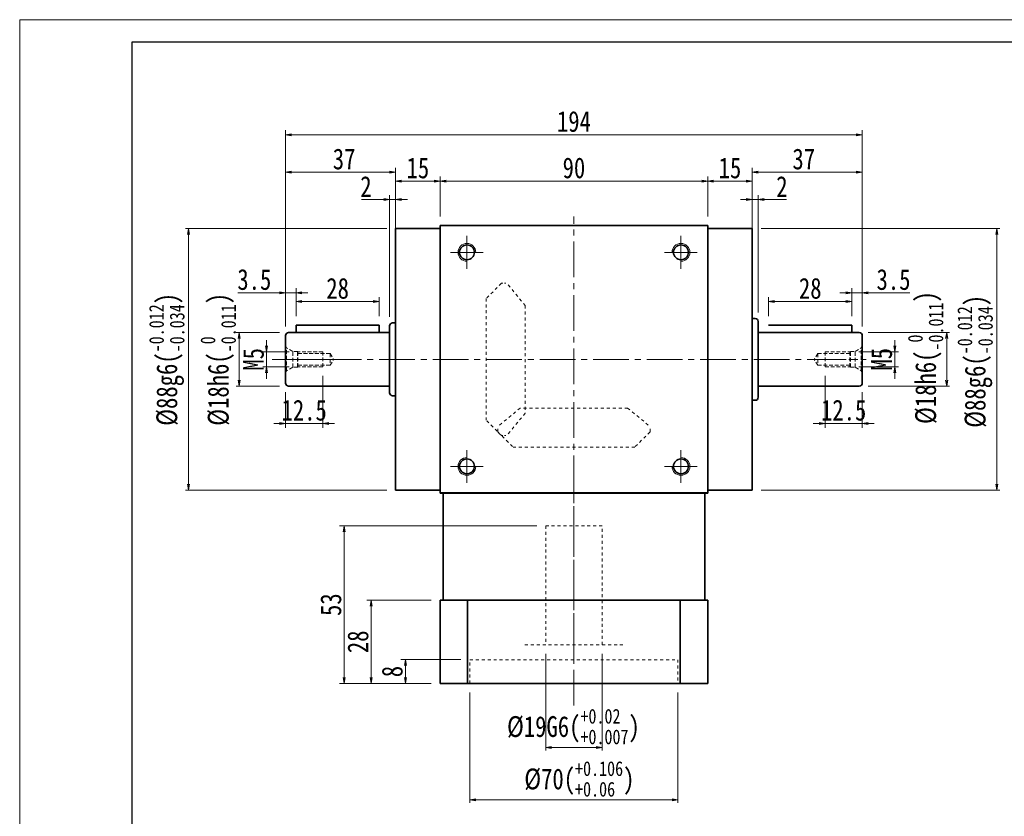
# Model space of a CAD drawing. Header units: millimetres. Extents: x -3 to 662, y 0 to 449.
# Tile 2 of 4: x 0 to 331, y 181 to 449. Entities that reach past the tile are written whole.
import ezdxf

# ---------------------------------------------------------------- set-up
doc = ezdxf.new("R2010")
doc.units = ezdxf.units.MM
for name, pattern in [('HIDDEN', [1.905, 1.27, -0.635]), ('点画线', [18, 12, -2, 2, -2]), ('虚线', [2, 1, -1])]:
    doc.linetypes.add(name, pattern=pattern)
for name, color, linetype, lineweight in [('中心线层', 1, '点画线', 18), ('图框_外框线', 7, 'Continuous', 18), ('尺寸线层', 3, 'Continuous', 18), ('粗实线', 7, 'Continuous', 40), ('粗实线层', 7, 'Continuous', 35)]:
    doc.layers.add(name, color=color, linetype=linetype, lineweight=lineweight)
doc.styles.add('宋体', font='txt', dxfattribs={"width": 0.8})
doc.dimstyles.new('A水平标注$0', dxfattribs={"dimtxt": 3.5, "dimasz": 2, "dimexe": 1.5, "dimexo": 3, "dimgap": 1.1, "dimtad": 1, "dimtoh": 1, "dimdec": 4, "dimdsep": 46, "dimtxsty": '宋体', "dimblk": 'OPEN', "dimcen": 3, "dimclrd": 3, "dimclre": 3, "dimclrt": 6, "dimadec": 0, "dimazin": 0, "dimtm": 1e-09, "dimtfac": 1, "dimtdec": 4, "dimtix": 1, "dimtmove": 0, "dimatfit": 3, "dimldrblk": 'OPEN', "dimfxl": 0, "dimlwd": 13, "dimlwe": 13, "dimarcsym": 0})
doc.dimstyles.new('D直径标注φ25', dxfattribs={"dimtxt": 3.5, "dimasz": 2, "dimexe": 1, "dimexo": 3, "dimtad": 1, "dimtoh": 1, "dimdec": 1, "dimdsep": 46, "dimtxsty": '宋体', "dimblk": 'OPEN', "dimcen": 3, "dimclrd": 3, "dimclre": 3, "dimclrt": 130, "dimadec": 0, "dimazin": 0, "dimtm": 1e-09, "dimtfac": 1, "dimtdec": 1, "dimtmove": 0, "dimatfit": 0, "dimldrblk": 'OPEN', "dimfxl": 0, "dimlwd": 13, "dimlwe": 13, "dimarcsym": 0})
doc.dimstyles.new('螺孔(M8-7H)', dxfattribs={"dimtxt": 3.5, "dimasz": 2, "dimexe": 1.25, "dimexo": 3, "dimtad": 1, "dimtoh": 1, "dimdec": 4, "dimdsep": 46, "dimtxsty": '宋体', "dimblk": 'OPEN', "dimcen": 3, "dimclrd": 3, "dimclre": 3, "dimclrt": 2, "dimadec": 0, "dimazin": 0, "dimtm": 1e-09, "dimtfac": 1, "dimtdec": 4, "dimtmove": 0, "dimatfit": 3, "dimldrblk": 'OPEN', "dimfxl": 0, "dimlwd": 9, "dimlwe": 9, "dimarcsym": 0})

# ---------------------------------------------------------------- blocks, each defined once
blk = doc.blocks.new('_Open')
at = {"color": 0, "linetype": 'ByBlock', "lineweight": -2}
for p, q in [((-1, 0.17), (0, 0)), ((-1, -0.17), (0, 0)), ((0, 0), (-1, 0))]:
    blk.add_line(p, q, dxfattribs=at)
blk = doc.blocks.new('*D7')
at = {"layer": 'Defpoints', "color": 0}
for p in [(231.46, 394.41), (141.46, 379.46), (231.46, 379.46)]:
    blk.add_point(p, dxfattribs=at)
at = {"layer": '尺寸线层', "color": 3, "lineweight": 13}
for p, q in [((141.46, 382.46), (141.46, 395.91)), ((143.46, 394.41), (229.46, 394.41)), ((231.46, 382.46), (231.46, 395.91))]:
    blk.add_line(p, q, dxfattribs=at)
at = {"layer": '尺寸线层', "color": 3, "lineweight": 13, "xscale": 2, "yscale": 2, "zscale": 2, "rotation": 180}
blk.add_blockref('_Open', (141.46, 394.41), dxfattribs=at)
at = {"layer": '尺寸线层', "color": 3, "lineweight": 13, "xscale": 2, "yscale": 2, "zscale": 2}
blk.add_blockref('_Open', (231.46, 394.41), dxfattribs=at)
at = {"layer": '尺寸线层', "color": 6, "insert": (186.46, 398.83), "char_height": 7, "attachment_point": 5, "style": '宋体'}
blk.add_mtext('90', dxfattribs=at)
blk = doc.blocks.new('*D8')
at = {"layer": 'Defpoints', "color": 0}
for p in [(126.46, 394.41), (126.46, 378.46), (141.46, 379.46)]:
    blk.add_point(p, dxfattribs=at)
at = {"layer": '尺寸线层', "color": 3, "lineweight": 13}
for p, q in [((126.46, 381.46), (126.46, 395.91)), ((139.46, 394.41), (128.46, 394.41)), ((141.46, 382.46), (141.46, 395.91))]:
    blk.add_line(p, q, dxfattribs=at)
at = {"layer": '尺寸线层', "color": 3, "lineweight": 13, "xscale": 2, "yscale": 2, "zscale": 2, "rotation": 180}
blk.add_blockref('_Open', (126.46, 394.41), dxfattribs=at)
at = {"layer": '尺寸线层', "color": 3, "lineweight": 13, "xscale": 2, "yscale": 2, "zscale": 2}
blk.add_blockref('_Open', (141.46, 394.41), dxfattribs=at)
at = {"layer": '尺寸线层', "color": 6, "insert": (133.96, 398.81), "char_height": 7, "attachment_point": 5, "style": '宋体'}
blk.add_mtext('15', dxfattribs=at)
blk = doc.blocks.new('*D9')
at = {"layer": 'Defpoints', "color": 0}
for p in [(246.46, 394.41), (231.46, 379.46), (246.46, 378.46)]:
    blk.add_point(p, dxfattribs=at)
at = {"layer": '尺寸线层', "color": 3, "lineweight": 13}
for p, q in [((231.46, 382.46), (231.46, 395.91)), ((233.46, 394.41), (244.46, 394.41)), ((246.46, 381.46), (246.46, 395.91))]:
    blk.add_line(p, q, dxfattribs=at)
at = {"layer": '尺寸线层', "color": 3, "lineweight": 13, "xscale": 2, "yscale": 2, "zscale": 2, "rotation": 180}
blk.add_blockref('_Open', (231.46, 394.41), dxfattribs=at)
at = {"layer": '尺寸线层', "color": 3, "lineweight": 13, "xscale": 2, "yscale": 2, "zscale": 2}
blk.add_blockref('_Open', (246.46, 394.41), dxfattribs=at)
at = {"layer": '尺寸线层', "color": 6, "insert": (238.96, 398.81), "char_height": 7, "attachment_point": 5, "style": '宋体'}
blk.add_mtext('15', dxfattribs=at)
blk = doc.blocks.new('*D10')
at = {"layer": 'Defpoints', "color": 0}
for p in [(124.46, 388.19), (126.46, 369.84), (124.46, 345.71)]:
    blk.add_point(p, dxfattribs=at)
at = {"layer": '尺寸线层', "color": 3, "lineweight": 13}
for p, q in [((114.94, 388.19), (119.04, 388.19)), ((119.04, 388.19), (122.46, 388.19)), ((124.46, 348.71), (124.46, 389.69)), ((126.46, 388.19), (124.46, 388.19)), ((126.46, 372.84), (126.46, 389.69)), ((128.46, 388.19), (130.46, 388.19))]:
    blk.add_line(p, q, dxfattribs=at)
at = {"layer": '尺寸线层', "color": 3, "lineweight": 13, "xscale": 2, "yscale": 2, "zscale": 2}
blk.add_blockref('_Open', (124.46, 388.19), dxfattribs=at)
at = {"layer": '尺寸线层', "color": 3, "lineweight": 13, "xscale": 2, "yscale": 2, "zscale": 2, "rotation": 180}
blk.add_blockref('_Open', (126.46, 388.19), dxfattribs=at)
at = {"layer": '尺寸线层', "color": 6, "insert": (116.49, 392.58), "char_height": 7, "attachment_point": 5, "style": '宋体'}
blk.add_mtext('2', dxfattribs=at)
blk = doc.blocks.new('*D11')
at = {"layer": 'Defpoints', "color": 0}
for p in [(89.46, 410.01), (89.46, 342.46), (283.46, 342.46)]:
    blk.add_point(p, dxfattribs=at)
at = {"layer": '尺寸线层', "color": 3, "lineweight": 13}
for p, q in [((89.46, 345.46), (89.46, 411.51)), ((283.46, 345.46), (283.46, 411.51)), ((281.46, 410.01), (91.46, 410.01))]:
    blk.add_line(p, q, dxfattribs=at)
at = {"layer": '尺寸线层', "color": 3, "lineweight": 13, "xscale": 2, "yscale": 2, "zscale": 2, "rotation": 180}
blk.add_blockref('_Open', (89.46, 410.01), dxfattribs=at)
at = {"layer": '尺寸线层', "color": 3, "lineweight": 13, "xscale": 2, "yscale": 2, "zscale": 2}
blk.add_blockref('_Open', (283.46, 410.01), dxfattribs=at)
at = {"layer": '尺寸线层', "color": 6, "insert": (186.46, 414.43), "char_height": 7, "attachment_point": 5, "style": '宋体'}
blk.add_mtext('194', dxfattribs=at)
blk = doc.blocks.new('*D12')
at = {"layer": 'Defpoints', "color": 0}
for p in [(126.46, 378.46), (56.81, 290.46), (126.46, 290.46)]:
    blk.add_point(p, dxfattribs=at)
at = {"layer": '尺寸线层', "color": 3, "lineweight": 13}
for p, q in [((123.46, 378.46), (55.81, 378.46)), ((56.81, 376.46), (56.81, 292.46)), ((123.46, 290.46), (55.81, 290.46))]:
    blk.add_line(p, q, dxfattribs=at)
at = {"layer": '尺寸线层', "color": 3, "lineweight": 13, "xscale": 2, "yscale": 2, "zscale": 2}
for p, rotation in [((56.81, 378.46), 90), ((56.81, 290.46), 270)]:
    blk.add_blockref('_Open', p, dxfattribs=dict(at, rotation=rotation))
at = {"layer": '尺寸线层', "color": 130, "insert": (49.48, 334.46), "char_height": 7, "attachment_point": 5, "rotation": 90, "style": '宋体'}
blk.add_mtext('{\\A1;\\A1;%%C88g6({\\H0.707107x;\\S-0.012^ -0.034;})}', dxfattribs=at)
blk = doc.blocks.new('*D21')
at = {"layer": 'Defpoints', "color": 0}
for p in [(126.46, 397.39), (126.46, 378.46), (89.46, 342.46)]:
    blk.add_point(p, dxfattribs=at)
at = {"layer": '尺寸线层', "color": 3, "lineweight": 13}
for p, q in [((89.46, 345.46), (89.46, 398.89)), ((126.46, 381.46), (126.46, 398.89)), ((91.46, 397.39), (124.46, 397.39))]:
    blk.add_line(p, q, dxfattribs=at)
at = {"layer": '尺寸线层', "color": 3, "lineweight": 13, "xscale": 2, "yscale": 2, "zscale": 2, "rotation": 180}
blk.add_blockref('_Open', (89.46, 397.39), dxfattribs=at)
at = {"layer": '尺寸线层', "color": 3, "lineweight": 13, "xscale": 2, "yscale": 2, "zscale": 2}
blk.add_blockref('_Open', (126.46, 397.39), dxfattribs=at)
at = {"layer": '尺寸线层', "color": 6, "insert": (109.14, 401.81), "char_height": 7, "attachment_point": 5, "style": '宋体'}
blk.add_mtext('37', dxfattribs=at)
blk = doc.blocks.new('*D22')
at = {"layer": 'Defpoints', "color": 0}
for p in [(90.46, 343.46), (73.88, 325.46), (90.46, 325.46)]:
    blk.add_point(p, dxfattribs=at)
at = {"layer": '尺寸线层', "color": 3, "lineweight": 13}
for p, q in [((87.46, 343.46), (72.88, 343.46)), ((73.88, 341.46), (73.88, 327.46)), ((87.46, 325.46), (72.88, 325.46))]:
    blk.add_line(p, q, dxfattribs=at)
at = {"layer": '尺寸线层', "color": 3, "lineweight": 13, "xscale": 2, "yscale": 2, "zscale": 2}
for p, rotation in [((73.88, 343.46), 90), ((73.88, 325.46), 270)]:
    blk.add_blockref('_Open', p, dxfattribs=dict(at, rotation=rotation))
at = {"layer": '尺寸线层', "color": 130, "insert": (66.78, 334.46), "char_height": 7, "attachment_point": 5, "rotation": 90, "style": '宋体'}
blk.add_mtext('{\\A1;\\A1;%%C18h6({\\H0.707107x;\\S 0^ -0.011;})}', dxfattribs=at)
blk = doc.blocks.new('23343f_3')
at = {"layer": '中心线层', "linetype": '点画线', "lineweight": 18}
blk.add_line((17.47, 0), (-1.33, 0), dxfattribs=at)
at = {"layer": '粗实线层', "color": 6, "linetype": 'HIDDEN', "lineweight": 18}
for p, q in [((0, -4.4), (0, 4.4)), ((0, 4.4), (0.32, 3.85)), ((2.4, 2.65), (0.32, 3.85)), ((0.32, -3.85), (0.32, 3.85)), ((4, 2.65), (2.4, 2.65)), ((2.4, -2.65), (2.4, 2.65)), ((4.15, 2.5), (4, 2.65)), ((4, -2.65), (4, 2.65)), ((12.5, 2.5), (4.15, 2.5)), ((4.15, -2.5), (4.15, 2.5)), ((4.15, 2), (15, 2)), ((12.5, -2.5), (12.5, 2.5)), ((15, 2), (16.15, 0)), ((15, 2), (15, -2)), ((2.4, -2.65), (0.32, -3.85)), ((4, -2.65), (2.4, -2.65)), ((4.15, -2.5), (4, -2.65)), ((4.15, -2), (15, -2)), ((12.5, -2.5), (4.15, -2.5)), ((15, -2), (16.15, 0)), ((0, -4.4), (0.32, -3.85))]:
    blk.add_line(p, q, dxfattribs=at)
blk = doc.blocks.new('*D23')
at = {"layer": 'Defpoints', "color": 0}
for p in [(93.61, 336.96), (83.05, 331.96), (93.61, 331.96)]:
    blk.add_point(p, dxfattribs=at)
at = {"layer": '尺寸线层', "color": 3, "lineweight": 9}
for p, q in [((83.05, 338.96), (83.05, 340.96)), ((90.61, 336.96), (81.8, 336.96)), ((83.05, 336.96), (83.05, 331.96)), ((90.61, 331.96), (81.8, 331.96)), ((83.05, 329.96), (83.05, 327.96))]:
    blk.add_line(p, q, dxfattribs=at)
at = {"layer": '尺寸线层', "color": 3, "lineweight": 9, "xscale": 2, "yscale": 2, "zscale": 2}
for p, rotation in [((83.05, 336.96), 270), ((83.05, 331.96), 90)]:
    blk.add_blockref('_Open', p, dxfattribs=dict(at, rotation=rotation))
at = {"layer": '尺寸线层', "color": 2, "insert": (78.66, 334.46), "char_height": 7, "attachment_point": 5, "rotation": 90, "style": '宋体'}
blk.add_mtext('M5', dxfattribs=at)
blk = doc.blocks.new('*D24')
at = {"layer": 'Defpoints', "color": 0}
for p in [(101.96, 331.96), (89.46, 326.46), (101.96, 312.92)]:
    blk.add_point(p, dxfattribs=at)
at = {"layer": '尺寸线层', "color": 3, "lineweight": 13}
for p, q in [((101.96, 328.96), (101.96, 311.42)), ((89.46, 323.46), (89.46, 311.42)), ((87.46, 312.92), (85.46, 312.92)), ((89.46, 312.92), (101.96, 312.92)), ((103.96, 312.92), (105.96, 312.92))]:
    blk.add_line(p, q, dxfattribs=at)
at = {"layer": '尺寸线层', "color": 3, "lineweight": 13, "xscale": 2, "yscale": 2, "zscale": 2}
blk.add_blockref('_Open', (89.46, 312.92), dxfattribs=at)
at = {"layer": '尺寸线层', "color": 3, "lineweight": 13, "xscale": 2, "yscale": 2, "zscale": 2, "rotation": 180}
blk.add_blockref('_Open', (101.96, 312.92), dxfattribs=at)
at = {"layer": '尺寸线层', "color": 6, "insert": (95.71, 317.32), "char_height": 7, "attachment_point": 5, "style": '宋体'}
blk.add_mtext('12.5', dxfattribs=at)
blk = doc.blocks.new('*D25')
at = {"layer": 'Defpoints', "color": 0}
for p in [(92.96, 356.86), (92.96, 345.96), (89.46, 342.46)]:
    blk.add_point(p, dxfattribs=at)
at = {"layer": '尺寸线层', "color": 3, "lineweight": 13}
for p, q in [((89.46, 345.46), (89.46, 358.36)), ((92.96, 348.96), (92.96, 358.36)), ((73.42, 356.86), (85.46, 356.86)), ((85.46, 356.86), (87.46, 356.86)), ((89.46, 356.86), (92.96, 356.86)), ((94.96, 356.86), (96.96, 356.86))]:
    blk.add_line(p, q, dxfattribs=at)
at = {"layer": '尺寸线层', "color": 3, "lineweight": 13, "xscale": 2, "yscale": 2, "zscale": 2}
blk.add_blockref('_Open', (89.46, 356.86), dxfattribs=at)
at = {"layer": '尺寸线层', "color": 3, "lineweight": 13, "xscale": 2, "yscale": 2, "zscale": 2, "rotation": 180}
blk.add_blockref('_Open', (92.96, 356.86), dxfattribs=at)
at = {"layer": '尺寸线层', "color": 6, "insert": (78.94, 361.28), "char_height": 7, "attachment_point": 5, "style": '宋体'}
blk.add_mtext('3.5', dxfattribs=at)
blk = doc.blocks.new('*D26')
at = {"layer": 'Defpoints', "color": 0}
for p in [(120.96, 353.88), (92.96, 345.96), (120.96, 345.96)]:
    blk.add_point(p, dxfattribs=at)
at = {"layer": '尺寸线层', "color": 3, "lineweight": 13}
for p, q in [((92.96, 348.96), (92.96, 355.38)), ((120.96, 348.96), (120.96, 355.38)), ((94.96, 353.88), (118.96, 353.88))]:
    blk.add_line(p, q, dxfattribs=at)
at = {"layer": '尺寸线层', "color": 3, "lineweight": 13, "xscale": 2, "yscale": 2, "zscale": 2, "rotation": 180}
blk.add_blockref('_Open', (92.96, 353.88), dxfattribs=at)
at = {"layer": '尺寸线层', "color": 3, "lineweight": 13, "xscale": 2, "yscale": 2, "zscale": 2}
blk.add_blockref('_Open', (120.96, 353.88), dxfattribs=at)
at = {"layer": '尺寸线层', "color": 6, "insert": (106.96, 358.31), "char_height": 7, "attachment_point": 5, "style": '宋体'}
blk.add_mtext('28', dxfattribs=at)
blk = doc.blocks.new('*D29')
at = {"layer": 'Defpoints', "color": 0}
for p in [(248.46, 388.19), (246.46, 369.84), (248.46, 347.21)]:
    blk.add_point(p, dxfattribs=at)
at = {"layer": '尺寸线层', "color": 3, "lineweight": 13}
for p, q in [((244.46, 388.19), (242.46, 388.19)), ((246.46, 372.84), (246.46, 389.69)), ((246.46, 388.19), (248.46, 388.19)), ((248.46, 350.21), (248.46, 389.69)), ((253.89, 388.19), (250.46, 388.19)), ((257.98, 388.19), (253.89, 388.19))]:
    blk.add_line(p, q, dxfattribs=at)
at = {"layer": '尺寸线层', "color": 3, "lineweight": 13, "xscale": 2, "yscale": 2, "zscale": 2}
blk.add_blockref('_Open', (246.46, 388.19), dxfattribs=at)
at = {"layer": '尺寸线层', "color": 3, "lineweight": 13, "xscale": 2, "yscale": 2, "zscale": 2, "rotation": 180}
blk.add_blockref('_Open', (248.46, 388.19), dxfattribs=at)
at = {"layer": '尺寸线层', "color": 6, "insert": (256.43, 392.58), "char_height": 7, "attachment_point": 5, "style": '宋体'}
blk.add_mtext('2', dxfattribs=at)
blk = doc.blocks.new('*D30')
at = {"layer": 'Defpoints', "color": 0}
for p in [(176.96, 238.46), (195.96, 238.46), (195.96, 203.88)]:
    blk.add_point(p, dxfattribs=at)
at = {"layer": '尺寸线层', "color": 3, "lineweight": 13}
for p, q in [((176.96, 235.46), (176.96, 202.88)), ((195.96, 235.46), (195.96, 202.88)), ((178.96, 203.88), (193.96, 203.88))]:
    blk.add_line(p, q, dxfattribs=at)
at = {"layer": '尺寸线层', "color": 3, "lineweight": 13, "xscale": 2, "yscale": 2, "zscale": 2, "rotation": 180}
blk.add_blockref('_Open', (176.96, 203.88), dxfattribs=at)
at = {"layer": '尺寸线层', "color": 3, "lineweight": 13, "xscale": 2, "yscale": 2, "zscale": 2}
blk.add_blockref('_Open', (195.96, 203.88), dxfattribs=at)
at = {"layer": '尺寸线层', "color": 130, "insert": (186.29, 210.97), "char_height": 7, "attachment_point": 5, "style": '宋体'}
blk.add_mtext('{\\A1;\\A1;%%C19G6({\\H0.707107x;\\S+0.02^ +0.007;})}', dxfattribs=at)
blk = doc.blocks.new('*D31')
at = {"layer": 'Defpoints', "color": 0}
for p in [(151.46, 225.46), (221.46, 225.46), (221.46, 186.27)]:
    blk.add_point(p, dxfattribs=at)
at = {"layer": '尺寸线层', "color": 3, "lineweight": 13}
for p, q in [((151.46, 222.46), (151.46, 185.27)), ((221.46, 222.46), (221.46, 185.27)), ((153.46, 186.27), (219.46, 186.27))]:
    blk.add_line(p, q, dxfattribs=at)
at = {"layer": '尺寸线层', "color": 3, "lineweight": 13, "xscale": 2, "yscale": 2, "zscale": 2, "rotation": 180}
blk.add_blockref('_Open', (151.46, 186.27), dxfattribs=at)
at = {"layer": '尺寸线层', "color": 3, "lineweight": 13, "xscale": 2, "yscale": 2, "zscale": 2}
blk.add_blockref('_Open', (221.46, 186.27), dxfattribs=at)
at = {"layer": '尺寸线层', "color": 130, "insert": (188.29, 193.36), "char_height": 7, "attachment_point": 5, "style": '宋体'}
blk.add_mtext('{\\A1;\\A1;%%C70({\\H0.707107x;\\S+0.106^ +0.06;})}', dxfattribs=at)
blk = doc.blocks.new('*D32')
at = {"layer": 'Defpoints', "color": 0}
for p in [(129.78, 233.46), (151.46, 233.46), (141.46, 225.46)]:
    blk.add_point(p, dxfattribs=at)
at = {"layer": '尺寸线层', "color": 3, "lineweight": 13}
for p, q in [((148.46, 233.46), (128.28, 233.46)), ((129.78, 227.46), (129.78, 231.46)), ((138.46, 225.46), (128.28, 225.46))]:
    blk.add_line(p, q, dxfattribs=at)
at = {"layer": '尺寸线层', "color": 3, "lineweight": 13, "xscale": 2, "yscale": 2, "zscale": 2}
for p, rotation in [((129.78, 233.46), 90), ((129.78, 225.46), 270)]:
    blk.add_blockref('_Open', p, dxfattribs=dict(at, rotation=rotation))
at = {"layer": '尺寸线层', "color": 6, "insert": (125.36, 229.46), "char_height": 7, "attachment_point": 5, "rotation": 90, "style": '宋体'}
blk.add_mtext('8', dxfattribs=at)
blk = doc.blocks.new('*D33')
at = {"layer": 'Defpoints', "color": 0}
for p in [(109.14, 278.46), (176.96, 278.46), (141.46, 225.46)]:
    blk.add_point(p, dxfattribs=at)
at = {"layer": '尺寸线层', "color": 3, "lineweight": 13}
for p, q in [((173.96, 278.46), (107.64, 278.46)), ((109.14, 227.46), (109.14, 276.46)), ((138.46, 225.46), (107.64, 225.46))]:
    blk.add_line(p, q, dxfattribs=at)
at = {"layer": '尺寸线层', "color": 3, "lineweight": 13, "xscale": 2, "yscale": 2, "zscale": 2}
for p, rotation in [((109.14, 278.46), 90), ((109.14, 225.46), 270)]:
    blk.add_blockref('_Open', p, dxfattribs=dict(at, rotation=rotation))
at = {"layer": '尺寸线层', "color": 6, "insert": (104.72, 251.96), "char_height": 7, "attachment_point": 5, "rotation": 90, "style": '宋体'}
blk.add_mtext('53', dxfattribs=at)
blk = doc.blocks.new('*D34')
at = {"layer": 'Defpoints', "color": 0}
for p in [(118.25, 253.46), (141.46, 253.46), (141.46, 225.46)]:
    blk.add_point(p, dxfattribs=at)
at = {"layer": '尺寸线层', "color": 3, "lineweight": 13}
for p, q in [((138.46, 253.46), (116.75, 253.46)), ((118.25, 227.46), (118.25, 251.46)), ((138.46, 225.46), (116.75, 225.46))]:
    blk.add_line(p, q, dxfattribs=at)
at = {"layer": '尺寸线层', "color": 3, "lineweight": 13, "xscale": 2, "yscale": 2, "zscale": 2}
for p, rotation in [((118.25, 253.46), 90), ((118.25, 225.46), 270)]:
    blk.add_blockref('_Open', p, dxfattribs=dict(at, rotation=rotation))
at = {"layer": '尺寸线层', "color": 6, "insert": (113.83, 239.46), "char_height": 7, "attachment_point": 5, "rotation": 90, "style": '宋体'}
blk.add_mtext('28', dxfattribs=at)
blk = doc.blocks.new('*D38')
at = {"layer": 'Defpoints', "color": 0}
for p in [(282.46, 343.46), (282.46, 325.46), (311.86, 325.46)]:
    blk.add_point(p, dxfattribs=at)
at = {"layer": '尺寸线层', "color": 3, "lineweight": 13}
for p, q in [((285.46, 343.46), (312.86, 343.46)), ((311.86, 341.46), (311.86, 327.46)), ((285.46, 325.46), (312.86, 325.46))]:
    blk.add_line(p, q, dxfattribs=at)
at = {"layer": '尺寸线层', "color": 3, "lineweight": 13, "xscale": 2, "yscale": 2, "zscale": 2}
for p, rotation in [((311.86, 343.46), 90), ((311.86, 325.46), 270)]:
    blk.add_blockref('_Open', p, dxfattribs=dict(at, rotation=rotation))
at = {"layer": '尺寸线层', "color": 130, "insert": (304.77, 335.06), "char_height": 7, "attachment_point": 5, "rotation": 90, "style": '宋体'}
blk.add_mtext('{\\A1;\\A1;%%C18h6({\\H0.707107x;\\S 0^ -0.011;})}', dxfattribs=at)
blk = doc.blocks.new('*D39')
at = {"layer": 'Defpoints', "color": 0}
for p in [(279.31, 336.96), (279.31, 331.96), (294.39, 331.96)]:
    blk.add_point(p, dxfattribs=at)
at = {"layer": '尺寸线层', "color": 3, "lineweight": 9}
for p, q in [((294.39, 338.96), (294.39, 340.96)), ((282.31, 336.96), (295.64, 336.96)), ((294.39, 336.96), (294.39, 331.96)), ((282.31, 331.96), (295.64, 331.96)), ((294.39, 329.96), (294.39, 327.96))]:
    blk.add_line(p, q, dxfattribs=at)
at = {"layer": '尺寸线层', "color": 3, "lineweight": 9, "xscale": 2, "yscale": 2, "zscale": 2}
for p, rotation in [((294.39, 336.96), 270), ((294.39, 331.96), 90)]:
    blk.add_blockref('_Open', p, dxfattribs=dict(at, rotation=rotation))
at = {"layer": '尺寸线层', "color": 2, "insert": (290.01, 334.5), "char_height": 7, "attachment_point": 5, "rotation": 90, "style": '宋体'}
blk.add_mtext('M5', dxfattribs=at)
blk = doc.blocks.new('*D40')
at = {"layer": 'Defpoints', "color": 0}
for p in [(270.96, 331.96), (283.46, 326.46), (270.96, 312.92)]:
    blk.add_point(p, dxfattribs=at)
at = {"layer": '尺寸线层', "color": 3, "lineweight": 13}
for p, q in [((270.96, 328.96), (270.96, 311.42)), ((283.46, 323.46), (283.46, 311.42)), ((268.96, 312.92), (266.96, 312.92)), ((283.46, 312.92), (270.96, 312.92)), ((285.46, 312.92), (287.46, 312.92))]:
    blk.add_line(p, q, dxfattribs=at)
at = {"layer": '尺寸线层', "color": 3, "lineweight": 13, "xscale": 2, "yscale": 2, "zscale": 2}
blk.add_blockref('_Open', (270.96, 312.92), dxfattribs=at)
at = {"layer": '尺寸线层', "color": 3, "lineweight": 13, "xscale": 2, "yscale": 2, "zscale": 2, "rotation": 180}
blk.add_blockref('_Open', (283.46, 312.92), dxfattribs=at)
at = {"layer": '尺寸线层', "color": 6, "insert": (277.21, 317.32), "char_height": 7, "attachment_point": 5, "style": '宋体'}
blk.add_mtext('12.5', dxfattribs=at)
blk = doc.blocks.new('*D41')
at = {"layer": 'Defpoints', "color": 0}
for p in [(279.96, 356.86), (279.96, 345.96), (283.46, 342.46)]:
    blk.add_point(p, dxfattribs=at)
at = {"layer": '尺寸线层', "color": 3, "lineweight": 13}
for p, q in [((279.96, 348.96), (279.96, 358.36)), ((283.46, 345.46), (283.46, 358.36)), ((277.96, 356.86), (275.96, 356.86)), ((283.46, 356.86), (279.96, 356.86)), ((287.46, 356.86), (285.46, 356.86)), ((299.51, 356.86), (287.46, 356.86))]:
    blk.add_line(p, q, dxfattribs=at)
at = {"layer": '尺寸线层', "color": 3, "lineweight": 13, "xscale": 2, "yscale": 2, "zscale": 2}
blk.add_blockref('_Open', (279.96, 356.86), dxfattribs=at)
at = {"layer": '尺寸线层', "color": 3, "lineweight": 13, "xscale": 2, "yscale": 2, "zscale": 2, "rotation": 180}
blk.add_blockref('_Open', (283.46, 356.86), dxfattribs=at)
at = {"layer": '尺寸线层', "color": 6, "insert": (293.98, 361.28), "char_height": 7, "attachment_point": 5, "style": '宋体'}
blk.add_mtext('3.5', dxfattribs=at)
blk = doc.blocks.new('*D42')
at = {"layer": 'Defpoints', "color": 0}
for p in [(251.96, 353.88), (251.96, 345.96), (279.96, 345.96)]:
    blk.add_point(p, dxfattribs=at)
at = {"layer": '尺寸线层', "color": 3, "lineweight": 13}
for p, q in [((251.96, 348.96), (251.96, 355.38)), ((279.96, 348.96), (279.96, 355.38)), ((277.96, 353.88), (253.96, 353.88))]:
    blk.add_line(p, q, dxfattribs=at)
at = {"layer": '尺寸线层', "color": 3, "lineweight": 13, "xscale": 2, "yscale": 2, "zscale": 2, "rotation": 180}
blk.add_blockref('_Open', (251.96, 353.88), dxfattribs=at)
at = {"layer": '尺寸线层', "color": 3, "lineweight": 13, "xscale": 2, "yscale": 2, "zscale": 2}
blk.add_blockref('_Open', (279.96, 353.88), dxfattribs=at)
at = {"layer": '尺寸线层', "color": 6, "insert": (265.96, 358.31), "char_height": 7, "attachment_point": 5, "style": '宋体'}
blk.add_mtext('28', dxfattribs=at)
blk = doc.blocks.new('*D43')
at = {"layer": 'Defpoints', "color": 0}
for p in [(246.46, 378.46), (246.46, 290.46), (328.75, 290.46)]:
    blk.add_point(p, dxfattribs=at)
at = {"layer": '尺寸线层', "color": 3, "lineweight": 13}
for p, q in [((249.46, 378.46), (329.75, 378.46)), ((328.75, 376.46), (328.75, 292.46)), ((249.46, 290.46), (329.75, 290.46))]:
    blk.add_line(p, q, dxfattribs=at)
at = {"layer": '尺寸线层', "color": 3, "lineweight": 13, "xscale": 2, "yscale": 2, "zscale": 2}
for p, rotation in [((328.75, 378.46), 90), ((328.75, 290.46), 270)]:
    blk.add_blockref('_Open', p, dxfattribs=dict(at, rotation=rotation))
at = {"layer": '尺寸线层', "color": 130, "insert": (321.42, 333.8), "char_height": 7, "attachment_point": 5, "rotation": 90, "style": '宋体'}
blk.add_mtext('{\\A1;\\A1;%%C88g6({\\H0.707107x;\\S-0.012^ -0.034;})}', dxfattribs=at)
blk = doc.blocks.new('*D44')
at = {"layer": 'Defpoints', "color": 0}
for p in [(246.46, 397.39), (246.46, 378.46), (283.46, 342.46)]:
    blk.add_point(p, dxfattribs=at)
at = {"layer": '尺寸线层', "color": 3, "lineweight": 13}
for p, q in [((246.46, 381.46), (246.46, 398.89)), ((283.46, 345.46), (283.46, 398.89)), ((281.46, 397.39), (248.46, 397.39))]:
    blk.add_line(p, q, dxfattribs=at)
at = {"layer": '尺寸线层', "color": 3, "lineweight": 13, "xscale": 2, "yscale": 2, "zscale": 2, "rotation": 180}
blk.add_blockref('_Open', (246.46, 397.39), dxfattribs=at)
at = {"layer": '尺寸线层', "color": 3, "lineweight": 13, "xscale": 2, "yscale": 2, "zscale": 2}
blk.add_blockref('_Open', (283.46, 397.39), dxfattribs=at)
at = {"layer": '尺寸线层', "color": 6, "insert": (263.78, 401.81), "char_height": 7, "attachment_point": 5, "style": '宋体'}
blk.add_mtext('37', dxfattribs=at)

msp = doc.modelspace()

# ---------------------------------------------------------------- linework, layer by layer
at = {"color": 6, "linetype": '虚线', "lineweight": 18}
for p, q in [((162.06723, 360.05583), (156.96723, 354.95583)), ((170.09223, 352.52791), (163.88294, 360.05583)), ((170.09223, 352.52791), (170.09223, 316.38375)), ((168.39015, 318.08583), (160.86223, 311.87654)), ((204.53431, 318.08583), (168.39015, 318.08583)), ((204.53431, 318.08583), (212.06223, 311.87654)), ((170.09223, 316.38375), (163.88294, 308.85583)), ((162.06723, 308.85583), (156.96723, 313.95583)), ((160.86223, 310.06083), (160.86223, 311.87654)), ((212.06223, 310.06083), (212.06223, 311.87654)), ((160.86223, 310.06083), (165.96223, 304.96083)), ((212.06223, 310.06083), (206.96223, 304.96083))]:
    msp.add_line(p, q, dxfattribs=at)
at = {"color": 6, "linetype": '虚线', "lineweight": 18, "ltscale": 0.5}
for p, q in [((162.06723, 360.05583), (163.88294, 360.05583)), ((162.06723, 308.85583), (163.88294, 308.85583))]:
    msp.add_line(p, q, dxfattribs=at)
at = {"layer": '中心线层'}
for p, q in [((186.46223, 218.07999), (186.46223, 382.45583)), ((150.46223, 364.95583), (150.46223, 375.95583)), ((222.46223, 375.95583), (222.46223, 364.95583)), ((144.96223, 370.45583), (155.96223, 370.45583)), ((216.96223, 370.45583), (227.96223, 370.45583)), ((84.94733, 334.45583), (284.78723, 334.45583)), ((150.46223, 292.95583), (150.46223, 303.95583)), ((222.46223, 303.95583), (222.46223, 292.95583)), ((155.96223, 298.45583), (144.96223, 298.45583)), ((227.96223, 298.45583), (216.96223, 298.45583)), ((186.46223, 233.08876), (186.46223, 294.31213)), ((186.46223, 233.08876), (186.46223, 294.31213))]:
    msp.add_line(p, q, dxfattribs=at)
at = {"layer": '图框_外框线', "color": 3}
msp.add_lwpolyline([(0, 0), (634.52203, 0), (634.52203, 448.69772), (0, 448.69772)], close=True, dxfattribs=at)
at = {"layer": '图框_外框线', "color": 3, "lineweight": 25}
msp.add_lwpolyline([(37.76917, 7.55383), (626.96819, 7.55383), (626.96819, 441.14389), (37.76917, 441.14389)], close=True, dxfattribs=at)
at = {"layer": '粗实线', "lineweight": 40}
msp.add_line((231.46223, 289.45583), (141.46223, 289.45583), dxfattribs=at)
at = {"layer": '粗实线层'}
for p, q in [((141.46223, 378.45583), (126.46223, 378.45583)), ((126.46223, 290.45583), (126.46223, 378.45583)), ((141.46223, 379.45583), (231.46223, 379.45583)), ((141.46223, 289.45583), (141.46223, 379.45583)), ((231.46223, 289.45583), (231.46223, 379.45583)), ((231.46223, 378.45583), (246.46223, 378.45583)), ((246.46223, 378.45583), (246.46223, 290.45583)), ((247.46223, 348.20583), (246.46223, 348.20583)), ((92.96223, 345.95583), (92.96223, 343.45583)), ((92.96223, 345.95583), (120.96223, 345.95583)), ((120.96223, 345.95583), (120.96223, 343.45583)), ((124.46223, 345.70583), (124.46223, 323.20583)), ((125.46223, 346.70583), (126.46223, 346.70583)), ((248.46223, 347.20583), (248.46223, 321.70583)), ((279.96223, 345.95583), (251.96223, 345.95583)), ((279.96223, 345.95583), (279.96223, 343.45583)), ((89.46223, 342.45583), (89.46223, 326.45583)), ((124.46223, 343.45583), (90.46223, 343.45583)), ((248.46223, 343.45583), (282.46223, 343.45583)), ((283.46223, 342.45583), (283.46223, 326.45583)), ((90.46223, 325.45583), (124.46223, 325.45583)), ((282.46223, 325.45583), (248.46223, 325.45583)), ((125.46223, 322.20583), (126.46223, 322.20583)), ((247.46223, 320.70583), (246.46223, 320.70583)), ((141.46223, 290.45583), (126.46223, 290.45583)), ((142.46223, 289.45583), (142.46223, 253.45583)), ((230.46223, 289.45583), (230.46223, 253.45583)), ((231.46223, 290.45583), (246.46223, 290.45583)), ((231.46223, 253.45583), (141.46223, 253.45583)), ((141.46223, 225.45583), (141.46223, 253.45583)), ((150.66778, 225.45583), (150.66778, 253.45583)), ((222.25669, 225.45583), (222.25669, 253.45583)), ((231.46223, 253.45583), (231.46223, 225.45583)), ((231.46223, 225.45583), (141.46223, 225.45583))]:
    msp.add_line(p, q, dxfattribs=at)
at = {"layer": '粗实线层', "color": 6, "linetype": '虚线', "lineweight": 18}
for p, q in [((156.96723, 313.95583), (156.96723, 354.95583)), ((165.96223, 304.96083), (206.96223, 304.96083)), ((176.96223, 278.45583), (176.96223, 238.45583)), ((176.96223, 278.45583), (195.96223, 278.45583)), ((195.96223, 238.45583), (195.96223, 278.45583)), ((169.95412, 238.45583), (202.97035, 238.45583)), ((151.46223, 233.45583), (221.46223, 233.45583)), ((151.46223, 225.45583), (151.46223, 233.45583)), ((221.46223, 233.45583), (221.46223, 225.45583))]:
    msp.add_line(p, q, dxfattribs=at)
at = {"layer": '粗实线层'}
for centre in [(150.46223, 370.45583), (222.46223, 370.45583), (150.46223, 298.45583), (222.46223, 298.45583)]:
    msp.add_circle(centre, 2.5, dxfattribs=at)
at = {"layer": '粗实线层', "lineweight": 18}
for centre, start, end in [((150.46223, 370.45583), 0, 270), ((222.46223, 370.45583), 270, 180), ((150.46223, 298.45583), 90, 360), ((222.46223, 298.45583), 180, 90)]:
    msp.add_arc(centre, 3, start, end, dxfattribs=at)
at = {"layer": '粗实线层'}
for centre, start, end in [((247.46223, 347.20583), 0, 90), ((125.46223, 345.70583), 90, 180), ((90.46223, 342.45583), 90, 180), ((282.46223, 342.45583), 0, 90), ((90.46223, 326.45583), 180, 270), ((282.46223, 326.45583), 270, 0), ((125.46223, 323.20583), 180, 270), ((247.46223, 321.70583), 270, 360)]:
    msp.add_arc(centre, 1, start, end, dxfattribs=at)

# ---------------------------------------------------------------- block references
msp.add_blockref('23343f_3', (89.46223, 334.45583), dxfattribs=at)
at = {"layer": '粗实线层', "xscale": -1}
msp.add_blockref('23343f_3', (283.46223, 334.45583), dxfattribs=at)

# ---------------------------------------------------------------- dimensions: what is measured, and where the dimension line sits
at = {"layer": '尺寸线层'}
for base, p1, p2, picture, middle in [((89.46223, 410.00777), (283.46223, 342.45583), (89.46223, 342.45583), '*D11', (186.46223, 414.42956)), ((126.46223, 394.41046), (141.46223, 379.45583), (126.46223, 378.45583), '*D8', (133.96223, 398.81269)), ((231.46223, 394.41046), (141.46223, 379.45583), (231.46223, 379.45583), '*D7', (186.46223, 398.83225)), ((120.96223, 353.88361), (92.96223, 345.95583), (120.96223, 345.95583), '*D26', (106.96223, 358.3054)), ((251.96223, 353.88361), (279.96223, 345.95583), (251.96223, 345.95583), '*D42', (265.96223, 358.3054)), ((101.96223, 312.91928), (89.46223, 326.45583), (101.96223, 331.95583), '*D24', (95.71223, 317.32151)), ((270.96223, 312.91928), (283.46223, 326.45583), (270.96223, 331.95583), '*D40', (277.21223, 317.32151))]:
    dim = msp.add_linear_dim(base=base, p1=p1, p2=p2, dimstyle='A水平标注$0', override={"dimtxt": 7, "dimgap": 1, "dimblk": 'Open', "dimtfill": 1, "dimtfillclr": 256}, dxfattribs=at)
    dim.commit()
    dim.dimension.update_dxf_attribs({"geometry": picture, "text_midpoint": middle})
for base, p1, p2, picture, middle in [((126.46223, 397.38613), (89.46223, 342.45583), (126.46223, 378.45583), '*D21', (109.14199, 397.38613)), ((246.46223, 397.38613), (283.46223, 342.45583), (246.46223, 378.45583), '*D44', (263.78247, 397.38613)), ((124.46223, 388.19297), (126.46223, 369.83852), (124.46223, 345.70583), '*D10', (116.48979, 388.19297)), ((248.46223, 388.19297), (246.46223, 369.83852), (248.46223, 347.20583), '*D29', (256.43468, 388.19297)), ((279.96223, 356.85929), (283.46223, 342.45583), (279.96223, 345.95583), '*D41', (293.98402, 356.85929))]:
    dim = msp.add_linear_dim(base=base, p1=p1, p2=p2, dimstyle='A水平标注$0', override={"dimtxt": 7, "dimgap": 1, "dimblk": 'Open', "dimtfill": 1, "dimtfillclr": 256}, dxfattribs=at)
    dim.commit()
    dim.dimension.update_dxf_attribs({"geometry": picture, "text_midpoint": middle, "dimtype": 160})
for base, p1, p2, angle, picture, middle in [((246.46223, 394.41046), (231.46223, 379.45583), (246.46223, 378.45583), 0, '*D9', (238.96223, 398.81269)), ((109.14199, 278.45583), (141.46223, 225.45583), (176.96223, 278.45583), 90, '*D33', (104.7202, 251.95583)), ((118.25284, 253.45583), (141.46223, 225.45583), (141.46223, 253.45583), 90, '*D34', (113.83105, 239.45583)), ((129.7802, 233.45583), (141.46223, 225.45583), (151.46223, 233.45583), 90, '*D32', (125.35841, 229.45583))]:
    dim = msp.add_linear_dim(base=base, p1=p1, p2=p2, angle=angle, dimstyle='A水平标注$0', override={"dimtxt": 7, "dimgap": 1, "dimblk": 'Open', "dimtfill": 1, "dimtfillclr": 256}, dxfattribs=at)
    dim.commit()
    dim.dimension.update_dxf_attribs({"geometry": picture, "text_midpoint": middle})
dim = msp.add_linear_dim(base=(56.81142, 290.45583), p1=(126.46223, 378.45583), p2=(126.46223, 290.45583), angle=270, text='{\\A1;\\A1;%%C88g6({\\H0.707107x;\\S-0.012^ -0.034;})}', dimstyle='D直径标注φ25', override={"dimtxt": 7, "dimgap": 1, "dimpost": 'φ<>', "dimtp": -0.012, "dimtm": 0.034, "dimtdec": 3, "dimtzin": 8}, dxfattribs=at)
dim.commit()
dim.dimension.update_dxf_attribs({"geometry": '*D12', "text_midpoint": (49.48251, 334.45583)})
for base, p1, p2, text, dimstyle, override, picture, middle in [((328.74853, 290.45583), (246.46223, 378.45583), (246.46223, 290.45583), '{\\A1;\\A1;%%C88g6({\\H0.707107x;\\S-0.012^ -0.034;})}', 'D直径标注φ25', {"dimtxt": 7, "dimgap": 1, "dimpost": 'φ<>', "dimtp": -0.012, "dimtm": 0.034, "dimtdec": 3, "dimtzin": 8}, '*D43', (328.74853, 333.8047)), ((311.86482, 325.45583), (282.46223, 343.45583), (282.46223, 325.45583), '{\\A1;\\A1;%%C18h6({\\H0.707107x;\\S 0^ -0.011;})}', 'D直径标注φ25', {"dimtxt": 7, "dimgap": 1, "dimpost": 'φ<>', "dimtp": 0, "dimtm": 0.011, "dimtdec": 3, "dimtzin": 8}, '*D38', (311.86482, 335.05535)), ((73.87845, 325.45583), (90.46223, 343.45583), (90.46223, 325.45583), '{\\A1;\\A1;%%C18h6({\\H0.707107x;\\S 0^ -0.011;})}', 'D直径标注φ25', {"dimtxt": 7, "dimgap": 1, "dimpost": 'φ<>', "dimtp": 0, "dimtm": 0.011, "dimtdec": 3, "dimtzin": 8}, '*D22', (73.87845, 334.45583)), ((83.04609, 331.95583), (93.61223, 336.95583), (93.61223, 331.95583), 'M<>', '螺孔(M8-7H)', {"dimtxt": 7, "dimgap": 1, "dimtad": 1, "dimdec": 4, "dimlfac": 1, "dimpost": '<>', "dimse1": 0, "dimse2": 0, "dimsd1": 0, "dimsd2": 0, "dimtofl": 1, "dimtvp": 0.1}, '*D23', (83.04609, 334.45583)), ((294.39358, 331.95583), (279.31223, 336.95583), (279.31223, 331.95583), 'M<>', '螺孔(M8-7H)', {"dimtxt": 7, "dimgap": 1, "dimtad": 1, "dimdec": 4, "dimlfac": 1, "dimpost": '<>', "dimse1": 0, "dimse2": 0, "dimsd1": 0, "dimsd2": 0, "dimtofl": 1, "dimtvp": 0.1}, '*D39', (294.39358, 334.49903))]:
    dim = msp.add_linear_dim(base=base, p1=p1, p2=p2, angle=270, text=text, dimstyle=dimstyle, override=override, dxfattribs=at)
    dim.commit()
    dim.dimension.update_dxf_attribs({"geometry": picture, "text_midpoint": middle, "dimtype": 160})
dim = msp.add_linear_dim(base=(92.96223, 356.85929), p1=(89.46223, 342.45583), p2=(92.96223, 345.95583), angle=0, dimstyle='A水平标注$0', override={"dimtxt": 7, "dimgap": 1, "dimblk": 'Open', "dimtfill": 1, "dimtfillclr": 256}, dxfattribs=at)
dim.commit()
dim.dimension.update_dxf_attribs({"geometry": '*D25', "text_midpoint": (78.94045, 356.85929), "dimtype": 160})
for base, p1, p2, text, override, picture, middle in [((195.96223, 203.8756), (176.96223, 238.45583), (195.96223, 238.45583), '{\\A1;\\A1;%%C19G6({\\H0.707107x;\\S+0.02^ +0.007;})}', {"dimtxt": 7, "dimgap": 1, "dimpost": 'φ<>', "dimtp": 0.02, "dimtm": -0.007, "dimtdec": 3, "dimtzin": 8}, '*D30', (186.28655, 203.8756)), ((221.46223, 186.26652), (151.46223, 225.45583), (221.46223, 225.45583), '{\\A1;\\A1;%%C70({\\H0.707107x;\\S+0.106^ +0.06;})}', {"dimtxt": 7, "dimgap": 1, "dimpost": 'φ<>', "dimtp": 0.106, "dimtm": -0.06, "dimtdec": 3, "dimtzin": 8}, '*D31', (188.28759, 186.26652))]:
    dim = msp.add_linear_dim(base=base, p1=p1, p2=p2, text=text, dimstyle='D直径标注φ25', override=override, dxfattribs=at)
    dim.commit()
    dim.dimension.update_dxf_attribs({"geometry": picture, "text_midpoint": middle, "dimtype": 160})

doc.saveas('drawing.dxf')
